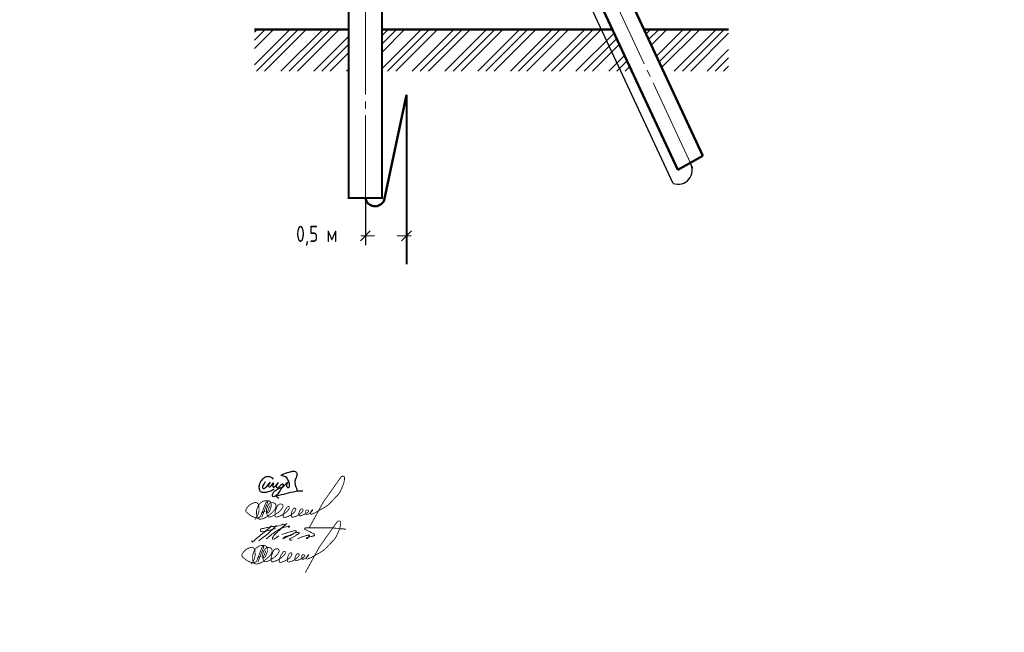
# Model space of a CAD drawing. Header units: millimetres. Extents: x 0 to 1680, y 0 to 297.
# Tile 7 of 16: x 641 to 853, y 0 to 132. Entities that reach past the tile are written whole.
import ezdxf

# ---------------------------------------------------------------- set-up
doc = ezdxf.new("R2010")
doc.units = ezdxf.units.MM
for name, pattern in [('K5LT32770', [0]), ('K5LT32785', [0]), ('K5LT32794', [0]), ('K5LT32802', [0]), ('K5LT_AXLED', [24.804956, 20.304956, -1.5, 1.5, -1.5]), ('K5LT_BASIC', [0]), ('K5LT_THIN', [0])]:
    doc.linetypes.add(name, pattern=pattern)
doc.layers.add('Системный слой', color=7, linetype='Continuous')
doc.styles.add('KDIMTEXTSTYLE', font='GOST_AU.SHX', dxfattribs={"width": 0.96, "oblique": 15, "height": 5})
doc.dimstyles.new('KDIMSTYLE (1.00)', dxfattribs={"dimtxt": 5, "dimasz": 1, "dimexe": 2, "dimexo": 0, "dimgap": 1, "dimtad": 1, "dimtxsty": 'KDIMTEXTSTYLE', "dimsah": 1, "dimcen": 0, "dimdle": 1, "dimadec": 0, "dimazin": 0, "dimtfac": 0.667, "dimtmove": 0, "dimatfit": 3, "dimfxl": 1, "dimtvp": 1, "dimtolj": 1, "dimtzin": 0, "dimarcsym": 0})

# ---------------------------------------------------------------- blocks, each defined once
blk = doc.blocks.new('KDIMARROW_03')
at = {"layer": 'Системный слой', "color": 0, "linetype": 'K5LT_THIN', "lineweight": 18}
for p, q in [((-1.06, -1.06), (1.06, 1.06)), ((0, 0), (-1, 0)), ((0, 0), (2, 0))]:
    blk.add_line(p, q, dxfattribs=at)
blk = doc.blocks.new('U21')
at = {"layer": 'Системный слой', "color": 7, "linetype": 'K5LT32802', "lineweight": 9}
for p, q in [((691.61, 125.92), (695.7, 130.02)), ((691.61, 127.69), (693.93, 130.02)), ((691.61, 122.39), (699.24, 130.02)), ((691.61, 129.46), (692.17, 130.02)), ((692.01, 121.02), (701.01, 130.02)), ((693.77, 121.02), (702.77, 130.02)), ((697.31, 121.02), (706.31, 130.02)), ((699.08, 121.02), (708.08, 130.02)), ((700.84, 121.02), (709.84, 130.02)), ((719.11, 125.14), (723.99, 130.02)), ((719.11, 126.91), (722.22, 130.02)), ((719.11, 121.61), (727.52, 130.02)), ((719.11, 128.68), (720.45, 130.02)), ((720.29, 121.02), (729.29, 130.02)), ((722.06, 121.02), (731.06, 130.02)), ((725.59, 121.02), (734.59, 130.02)), ((727.36, 121.02), (736.36, 130.02)), ((729.13, 121.02), (738.13, 130.02)), ((732.66, 121.02), (741.66, 130.02)), ((734.43, 121.02), (743.43, 130.02)), ((736.2, 121.02), (745.2, 130.02)), ((739.74, 121.02), (748.74, 130.02)), ((741.5, 121.02), (750.5, 130.02)), ((743.27, 121.02), (752.27, 130.02)), ((746.81, 121.02), (755.81, 130.02)), ((748.57, 121.02), (757.57, 130.02)), ((750.34, 121.02), (759.34, 130.02)), ((753.88, 121.02), (762.88, 130.02)), ((755.65, 121.02), (764.65, 130.02)), ((757.41, 121.02), (766.41, 130.02)), ((776.06, 129.05), (777.02, 130.02)), ((776.62, 127.85), (778.79, 130.02)), ((777.18, 126.64), (780.56, 130.02)), ((778.3, 124.23), (784.09, 130.02)), ((778.87, 123.03), (785.86, 130.02)), ((779.43, 121.82), (787.63, 130.02)), ((782.16, 121.02), (791.16, 130.02)), ((783.93, 121.02), (792.93, 130.02)), ((704.38, 121.02), (711.9, 128.53)), ((760.95, 121.02), (769.18, 129.25)), ((762.72, 121.02), (769.74, 128.04)), ((785.7, 121.02), (793.88, 129.2)), ((706.15, 121.02), (711.9, 126.77)), ((764.48, 121.02), (770.3, 126.83)), ((789.23, 121.02), (793.88, 125.66)), ((707.92, 121.02), (711.9, 125)), ((768.02, 121.02), (771.43, 124.42)), ((769.79, 121.02), (771.99, 123.22)), ((791, 121.02), (793.88, 123.9)), ((711.45, 121.02), (711.9, 121.46)), ((771.56, 121.02), (772.55, 122.01)), ((792.77, 121.02), (793.88, 122.13))]:
    blk.add_line(p, q, dxfattribs=at)
blk = doc.blocks.new('U47')
at = {"layer": 'Системный слой', "color": 7, "linetype": 'K5LT32770', "lineweight": 30}
for points, knots in [([(693.91, 32.44), (693.83, 32.26), (693.73, 32.09), (693.63, 31.92), (693.54, 31.79), (693.39, 31.68), (693.35, 31.54), (693.32, 31.44), (693.3, 31.3), (693.34, 31.21), (693.37, 31.15), (693.43, 31.07), (693.49, 31.05), (693.59, 31), (693.74, 31.07), (693.85, 31.11), (694, 31.18), (694.1, 31.35), (694.22, 31.48), (694.5, 31.76), (695.09, 32.48), (695, 32.35), (694.97, 32.3), (694.75, 32.1), (694.69, 31.94), (694.64, 31.82), (694.56, 31.67), (694.6, 31.56), (694.63, 31.5), (694.7, 31.42), (694.76, 31.39), (694.85, 31.36), (694.98, 31.43), (695.08, 31.48), (695.36, 31.6), (695.63, 32.32), (695.67, 32.22), (695.69, 32.16), (695.58, 31.84), (695.57, 31.65), (695.57, 31.54), (695.53, 31.37), (695.59, 31.32), (695.65, 31.28), (695.82, 31.32), (695.91, 31.37), (695.98, 31.41), (696.03, 31.49), (696.09, 31.55), (696.33, 31.78), (696.74, 32.38), (696.73, 32.33), (696.73, 32.3), (696.37, 31.92), (696.32, 31.67), (696.3, 31.56), (696.25, 31.41), (696.3, 31.32), (696.34, 31.26), (696.44, 31.2), (696.5, 31.19), (696.63, 31.16), (696.77, 31.32), (696.89, 31.4), (697.04, 31.51), (697.17, 31.66), (697.31, 31.78), (697.39, 31.84), (697.46, 31.92), (697.55, 31.97), (697.59, 31.99), (697.65, 32.03), (697.69, 32.03), (697.75, 32.02), (697.77, 31.85), (697.77, 31.76), (697.79, 31.58), (697.63, 31.41), (697.54, 31.24), (697.42, 31), (697.26, 30.78), (697.11, 30.56), (696.89, 30.25), (696.69, 29.92), (696.41, 29.67), (696.24, 29.52), (696.08, 29.3), (695.87, 29.27), (695.78, 29.25), (695.65, 29.23), (695.58, 29.28), (695.52, 29.32), (695.49, 29.42), (695.47, 29.5), (695.45, 29.62), (695.48, 29.77), (695.52, 29.89), (695.59, 30.1), (695.75, 30.28), (695.91, 30.43), (696.05, 30.56), (696.22, 30.66), (696.39, 30.76), (696.59, 30.88), (696.8, 30.98), (697.01, 31.08), (697.12, 31.14), (697.23, 31.2), (697.34, 31.25), (697.49, 31.31), (697.68, 31.31), (697.81, 31.4), (697.92, 31.47), (698, 31.59), (698.1, 31.68), (698.33, 31.9), (698.51, 32.22), (698.8, 32.34), (698.84, 32.36), (698.92, 32.39), (698.93, 32.39), (698.94, 32.39), (698.82, 32.32), (698.77, 32.28), (698.72, 32.23), (698.65, 32.19), (698.61, 32.13), (698.54, 32.04), (698.52, 31.9), (698.51, 31.79), (698.51, 31.66), (698.54, 31.53), (698.6, 31.42), (698.64, 31.35), (698.68, 31.26), (698.74, 31.23), (698.82, 31.19), (698.98, 31.23), (699.05, 31.29), (699.13, 31.35), (699.16, 31.49), (699.18, 31.6), (699.21, 31.77), (699.14, 31.95), (699.11, 32.11), (699.08, 32.26), (699.05, 32.41), (698.99, 32.56), (698.93, 32.73), (698.83, 32.89), (698.73, 33.06), (698.66, 33.18), (698.6, 33.35), (698.48, 33.43), (698.42, 33.48), (698.33, 33.5), (698.25, 33.54), (698.12, 33.59), (697.99, 33.63), (697.85, 33.67), (697.72, 33.71), (697.58, 33.74), (697.45, 33.79), (697.38, 33.81), (697.26, 33.83), (697.25, 33.86), (697.24, 33.9), (697.39, 33.95), (697.47, 33.99), (697.61, 34.07), (697.78, 34.12), (697.94, 34.18), (698.43, 34.37), (698.94, 34.55), (699.47, 34.65), (699.69, 34.69), (699.94, 34.79), (700.16, 34.75), (700.28, 34.72), (700.42, 34.68), (700.52, 34.6), (700.62, 34.53), (700.73, 34.43), (700.76, 34.31), (700.8, 34.21), (700.76, 34.08), (700.74, 33.97), (700.72, 33.75), (700.68, 33.53), (700.59, 33.32), (700.53, 33.19), (700.41, 33.08), (700.37, 32.94), (700.34, 32.84), (700.34, 32.73), (700.33, 32.62), (700.32, 32.49), (700.3, 32.35), (700.3, 32.22), (700.31, 32.06), (700.35, 31.9), (700.39, 31.75), (700.42, 31.62), (700.48, 31.5), (700.52, 31.38), (700.56, 31.28), (700.6, 31.18), (700.64, 31.07), (700.67, 30.98), (700.7, 30.89), (700.72, 30.8), (700.73, 30.7), (700.73, 30.61), (700.72, 30.52)], [0, 0, 0, 0, 1, 1, 1, 2, 2, 2, 3, 3, 3, 4, 4, 4, 5, 5, 5, 6, 6, 6, 7, 7, 7, 8, 8, 8, 9, 9, 9, 10, 10, 10, 11, 11, 11, 12, 12, 12, 13, 13, 13, 14, 14, 14, 15, 15, 15, 16, 16, 16, 17, 17, 17, 18, 18, 18, 19, 19, 19, 20, 20, 20, 21, 21, 21, 22, 22, 22, 23, 23, 23, 24, 24, 24, 25, 25, 25, 26, 26, 26, 27, 27, 27, 28, 28, 28, 29, 29, 29, 30, 30, 30, 31, 31, 31, 32, 32, 32, 33, 33, 33, 34, 34, 34, 35, 35, 35, 36, 36, 36, 37, 37, 37, 38, 38, 38, 39, 39, 39, 40, 40, 40, 41, 41, 41, 42, 42, 42, 43, 43, 43, 44, 44, 44, 45, 45, 45, 46, 46, 46, 47, 47, 47, 48, 48, 48, 49, 49, 49, 50, 50, 50, 51, 51, 51, 52, 52, 52, 53, 53, 53, 54, 54, 54, 55, 55, 55, 56, 56, 56, 57, 57, 57, 58, 58, 58, 59, 59, 59, 60, 60, 60, 61, 61, 61, 62, 62, 62, 63, 63, 63, 64, 64, 64, 65, 65, 65, 66, 66, 66, 67, 67, 67, 68, 68, 68, 69, 69, 69, 70, 70, 70, 71, 71, 71, 71]), ([(695.65, 32.93), (695.57, 33.09), (695.48, 33.21), (695.36, 33.31), (695.2, 33.45), (694.97, 33.53), (694.76, 33.56), (694.48, 33.61), (694.15, 33.55), (693.89, 33.44), (693.57, 33.3), (693.29, 33), (693.07, 32.72), (692.87, 32.45), (692.69, 32.12), (692.62, 31.79), (692.56, 31.54), (692.53, 31.26), (692.58, 31.02), (692.63, 30.8), (692.71, 30.53), (692.87, 30.39), (693.04, 30.24), (693.35, 30.22), (693.59, 30.2), (694, 30.16), (694.44, 30.3), (694.83, 30.43), (695.18, 30.55), (695.52, 30.71), (695.84, 30.91)], [0, 0, 0, 0, 1, 1, 1, 2, 2, 2, 3, 3, 3, 4, 4, 4, 5, 5, 5, 6, 6, 6, 7, 7, 7, 8, 8, 8, 9, 9, 9, 10, 10, 10, 10]), ([(696.81, 28.85), (696.57, 29.02), (696.43, 29.17), (696.38, 29.3), (696.25, 29.61), (697.38, 29.63), (697.89, 29.78), (698.58, 29.98), (699.28, 30.2), (699.98, 30.33), (700.42, 30.42), (700.86, 30.53), (701.3, 30.54), (701.55, 30.54), (701.79, 30.52), (702.04, 30.49)], [0, 0, 0, 0, 1, 1, 1, 2, 2, 2, 3, 3, 3, 4, 4, 4, 5, 5, 5, 5])]:
    blk.add_open_spline(points, degree=3, knots=knots, dxfattribs=at)
blk = doc.blocks.new('U48')
at = {"layer": 'Системный слой', "color": 7, "linetype": 'K5LT_THIN', "const_width": 0.18}
for points in [[(694.05, 17.59), (693.67, 16.63), (693.59, 16.45), (693.53, 16.24), (693.53, 16.16), (693.53, 16.09), (693.58, 16.06), (693.69, 16.07), (693.8, 16.18), (693.95, 16.35), (694.02, 16.49), (694.07, 16.6), (694.34, 17.37), (694.38, 17.64), (694.36, 17.91), (694.29, 18.28), (694.21, 18.45), (694.09, 18.59), (693.91, 18.68), (693.61, 18.72), (693.32, 18.72), (693, 18.7), (692.7, 18.63), (692.51, 18.55), (692.24, 18.37), (691.95, 18.16), (691.8, 17.98), (691.62, 17.68), (691.46, 17.41), (691.32, 17.02), (691.22, 16.69), (691.18, 16.35), (691.2, 15.84), (691.25, 15.4), (691.36, 15.03), (691.48, 14.89), (691.67, 14.77), (691.85, 14.73), (692.01, 14.73), (692.26, 14.77), (692.54, 14.83), (692.77, 14.9), (692.95, 14.99), (693.21, 15.11), (693.53, 15.3), (693.64, 15.39), (693.74, 15.48), (693.95, 15.65), (694.58, 16.18), (694.82, 16.41), (695.05, 16.68), (695.25, 16.97), (695.33, 17.16), (695.37, 17.41), (695.39, 17.66), (695.37, 17.82), (695.32, 17.98), (695.19, 18.12), (695.05, 18.21), (694.84, 18.26), (694.7, 18.28), (694.43, 18.28), (694.3, 18.28), (694.26, 18.28), (694.21, 18.27), (694.17, 18.25), (694.12, 18.23), (694.09, 18.2), (694, 18.12), (693.93, 18.03), (693.82, 17.89), (693.71, 17.73), (693.62, 17.56), (693.54, 17.39), (693.43, 17.08), (693.36, 16.84), (693.33, 16.59), (693.35, 16.15), (693.4, 15.93), (693.48, 15.67), (693.55, 15.52), (693.63, 15.42), (693.69, 15.33), (693.74, 15.29), (693.82, 15.25), (693.86, 15.24), (693.94, 15.22), (694.01, 15.22), (694.12, 15.22), (694.23, 15.25), (694.41, 15.3), (694.99, 15.6), (695.81, 16.11), (696.1, 16.35), (696.3, 16.55), (696.54, 16.83), (696.76, 17.15), (696.88, 17.36), (696.9, 17.41), (696.92, 17.48), (696.91, 17.56), (696.9, 17.63), (696.88, 17.72), (696.83, 17.81), (696.79, 17.87), (696.7, 17.95), (696.64, 17.98), (696.55, 18.01), (696.48, 18.02), (696.39, 18.02), (696.27, 18.01), (696.18, 17.98), (696.1, 17.95), (696.03, 17.91), (695.89, 17.81), (695.76, 17.69), (695.68, 17.58), (695.63, 17.48), (695.51, 17.23), (695.43, 16.98), (695.28, 16.57), (695.22, 16.3), (695.18, 16.03), (695.17, 15.7), (695.18, 15.55), (695.2, 15.42), (695.23, 15.33), (695.26, 15.28), (695.3, 15.23), (695.34, 15.2), (695.4, 15.19), (695.48, 15.18), (695.57, 15.2), (696.12, 15.37), (696.73, 15.64), (697.51, 16.16), (697.75, 16.38), (697.98, 16.63), (698.19, 16.92), (698.26, 17.1), (698.26, 17.23), (698.26, 17.29), (698.25, 17.34), (698.24, 17.36), (698.22, 17.39), (698.18, 17.42), (698.14, 17.45), (698.11, 17.46), (698.07, 17.47), (698, 17.46), (697.93, 17.43), (697.86, 17.39), (697.8, 17.34), (697.73, 17.25), (697.62, 17.1), (697.5, 16.91), (697.38, 16.73), (697.27, 16.5), (697.14, 16.22), (697.03, 15.98), (696.97, 15.81), (696.93, 15.57), (696.93, 15.38), (696.95, 15.21), (696.98, 15.18), (697.04, 15.12), (697.08, 15.1), (697.14, 15.08), (697.22, 15.08), (697.33, 15.09), (697.44, 15.12), (697.93, 15.28), (698.26, 15.44), (698.76, 15.74), (699.09, 15.98), (699.26, 16.14), (699.42, 16.33), (699.57, 16.55), (699.64, 16.69), (699.66, 16.82), (699.67, 16.91), (699.66, 16.96), (699.64, 17.02), (699.6, 17.07), (699.53, 17.12), (699.48, 17.13), (699.39, 17.13), (699.33, 17.13), (699.26, 17.1), (699.21, 17.07), (699.17, 17.04), (699.11, 16.97), (699.05, 16.87), (698.98, 16.73), (698.87, 16.5), (698.81, 16.33), (698.74, 16.09), (698.71, 15.83), (698.68, 15.6), (698.69, 15.46), (698.7, 15.39), (698.72, 15.33), (698.74, 15.28), (698.75, 15.23), (698.8, 15.18), (698.92, 15.15), (699.09, 15.17), (699.51, 15.28), (699.82, 15.41), (700.36, 15.71), (700.66, 15.94), (700.91, 16.17), (701.14, 16.38), (701.21, 16.51), (701.22, 16.72), (701.21, 16.82), (701.19, 16.87), (701.13, 16.92), (701.02, 16.94), (700.93, 16.95), (700.86, 16.94), (700.79, 16.92), (700.74, 16.89), (700.68, 16.81), (700.6, 16.69), (700.49, 16.48), (700.4, 16.25), (700.35, 16.08), (700.3, 15.92), (700.28, 15.78), (700.28, 15.72), (700.29, 15.65), (700.32, 15.61), (700.4, 15.52), (700.48, 15.46), (700.56, 15.44), (700.73, 15.47), (700.99, 15.57), (701.43, 15.75), (701.77, 15.91), (702.04, 16.08), (702.25, 16.23), (702.41, 16.38), (702.46, 16.47), (702.46, 16.54), (702.42, 16.61), (702.38, 16.65), (702.31, 16.69), (702.22, 16.72), (702.11, 16.73), (702.04, 16.72), (701.98, 16.72), (701.91, 16.68), (701.83, 16.57), (701.8, 16.49), (701.78, 16.37), (701.78, 16.27), (701.8, 16.13), (701.81, 15.99), (701.84, 15.91), (701.86, 15.84), (701.89, 15.81), (701.92, 15.78), (701.99, 15.77), (702.13, 15.77), (702.28, 15.79), (702.44, 15.87), (702.58, 15.96), (702.76, 16.08), (702.92, 16.22), (703.07, 16.36), (703.26, 16.6), (703.29, 16.66), (703.31, 16.73), (703.28, 16.76), (703.23, 16.75), (703.18, 16.72), (703.11, 16.62), (703, 16.45), (702.88, 16.24), (702.84, 16.15), (702.82, 16), (702.83, 15.93), (702.86, 15.88), (702.88, 15.84), (702.92, 15.81), (702.96, 15.8), (703.03, 15.8), (703.1, 15.82), (703.38, 15.93), (703.9, 16.16), (704.55, 16.54), (705.72, 17.19), (706.34, 17.57), (706.75, 17.91), (707.35, 18.49), (708.04, 19.24), (708.89, 20.11), (709.27, 20.71), (709.74, 21.83), (709.95, 22.32), (710.08, 22.8), (710.16, 23.2), (710.18, 23.51), (710.18, 23.65), (710.14, 23.82), (710.06, 23.95), (709.93, 24.01), (709.79, 24.02), (709.69, 24), (709.6, 23.97), (709.48, 23.87), (709.4, 23.78), (709.23, 23.56), (706.51, 19.71), (706, 18.98), (705.54, 18.31), (702.55, 12.86)], [(693.66, 18.55), (693.48, 18.54), (693.41, 18.5), (693.27, 18.38), (693.14, 18.12), (692.74, 17.11), (692.24, 15.78), (692.04, 15.35), (691.91, 15.19), (691.6, 15.03), (691.46, 15), (691.25, 15), (690.99, 15.05), (690.74, 15.13), (690.45, 15.24), (690.21, 15.36), (689.99, 15.46), (689.79, 15.61), (689.59, 15.78), (689.37, 15.96), (689.14, 16.12), (688.99, 16.28), (688.92, 16.4), (688.87, 16.55), (688.88, 16.71), (688.94, 16.9), (689.06, 17.1), (689.4, 17.5), (689.72, 17.8), (690.08, 18.03), (690.52, 18.22), (690.8, 18.3), (690.98, 18.33), (691.07, 18.32), (691.17, 18.3), (691.31, 18.24), (691.42, 18.17), (691.53, 18.03), (691.63, 17.8), (691.69, 17.42), (691.72, 17.13), (691.74, 16.74), (691.72, 16.53), (691.66, 16.27), (691.58, 15.95), (691.49, 15.72), (691.34, 15.36), (691.21, 15.13), (690.89, 14.68)], [(693.66, 18.55), (692.34, 15.13)], [(692.17, 16.04), (693.08, 16.48)]]:
    blk.add_lwpolyline(points, dxfattribs=at)
blk = doc.blocks.new('U49')
at = {"layer": 'Системный слой', "color": 7, "linetype": 'K5LT_THIN', "lineweight": 18}
blk.add_arc((673.28, 46.09), 32.63, 306.1798, 315.028, dxfattribs=at)
for points, knots in [([(696.12, 22.38), (695.59, 22.24), (694.69, 22), (693.69, 21.69), (693.04, 21.69), (692.81, 22), (692.95, 22.34), (693.35, 22.37), (693.83, 22.51), (694.66, 22.63), (695.82, 22.95), (696.94, 22.83), (697.88, 23.46), (698.15, 23.11), (698.01, 23.06), (697.91, 23.02)], [0, 0, 0, 0, 1.640413, 2.788647, 3.181003, 3.475016, 3.785471, 4.050237, 4.604416, 5.320544, 6.566646, 8.105837, 8.942503, 9.016001, 9.262776, 9.262776, 9.262776, 9.262776]), ([(698.55, 23.5), (698.26, 23.21), (697.67, 22.64), (697.06, 22.1), (696.75, 21.82)], [0, 0, 0, 0, 1.224779, 2.458686, 2.458686, 2.458686, 2.458686]), ([(691.12, 19.82), (691.1, 19.78), (691.07, 19.71), (691.02, 19.57), (691.2, 19.43), (691.53, 19.74), (691.88, 20.18), (692.53, 20.61), (693.19, 21.19), (693.92, 21.76), (694.65, 22.37), (695.07, 22.79), (695.26, 22.99)], [0, 0, 0, 0, 0.113653, 0.254015, 0.376707, 0.660679, 1.362779, 2.210229, 2.931504, 4.015017, 4.972839, 5.797245, 5.797245, 5.797245, 5.797245]), ([(694.11, 20.14), (694.52, 20.48), (695.27, 21.1), (696.35, 21.87), (697.31, 22.49), (698.26, 22.68), (698.82, 22.88), (699.11, 22.93), (699.16, 22.9), (699.17, 22.82), (699.06, 22.75), (698.99, 22.67), (698.94, 22.61), (698.93, 22.59)], [0, 0, 0, 0, 1.600081, 2.884789, 3.999168, 4.989608, 5.748814, 5.808954, 5.844678, 5.9081, 6.008557, 6.193433, 6.246811, 6.246811, 6.246811, 6.246811]), ([(696.66, 21.79), (696.44, 21.56), (696.06, 21.18), (695.62, 20.7), (695.25, 19.65), (696.17, 20.31), (696.87, 20.82)], [0, 0, 0, 0, 0.943722, 1.596659, 2.060412, 3.620108, 3.620108, 3.620108, 3.620108]), ([(697.48, 21.09), (697.79, 21.2), (698.3, 21.38), (699.02, 21.59), (699.58, 21.73), (700.04, 21.88), (700.38, 21.96), (700.67, 21.81), (700.46, 21.48), (699.93, 21.24), (699.02, 20.72), (698.44, 20.57), (697.63, 20.07), (698.1, 20.65), (698.77, 20.69), (699.82, 21.27), (700.5, 21.52), (701.32, 21.59), (701.06, 21.11), (700.62, 21.06), (700.23, 20.59), (699.68, 20.46), (699.36, 20.25), (699.13, 20.06), (699.35, 19.8), (699.56, 19.87), (699.71, 19.93)], [0, 0, 0, 0, 0.990963, 1.623035, 2.227872, 2.723593, 3.088374, 3.278162, 3.505494, 3.99811, 5.147713, 6.302849, 6.633495, 6.869523, 7.817376, 8.903985, 10.181806, 10.436559, 10.772489, 11.221547, 11.804027, 12.456012, 12.832551, 13.028922, 13.203282, 13.634223, 13.634223, 13.634223, 13.634223]), ([(700.93, 20.2), (701.13, 20.29), (701.52, 20.46), (702.08, 20.65), (702.69, 20.85), (703.04, 20.9), (703.42, 20.99), (703.44, 20.82), (703.24, 20.71), (703.17, 20.43), (703.02, 20.28), (702.71, 20.18), (702.86, 20.4), (703.07, 20.45), (703.36, 20.59), (703.74, 20.62), (704.09, 20.75), (704.35, 20.81), (704.59, 20.83), (704.54, 21.08), (704.37, 21.27), (704.02, 21.41), (703.66, 21.64), (703.26, 21.79), (702.95, 21.96), (702.67, 22.08), (702.5, 22.21), (702.38, 22.34), (702.47, 22.53), (702.8, 22.49), (703.25, 22.54), (704.47, 22.5), (705.87, 22.57), (707.35, 22.48), (708.31, 22.54), (709.12, 22.44), (709.87, 22.33), (710.46, 22.33), (710.94, 22.27), (711.17, 22.25), (711.28, 22.24)], [0, 0, 0, 0, 0.64163, 1.29356, 1.794076, 2.471833, 2.611863, 2.671968, 2.913963, 3.1978, 3.472127, 3.65366, 3.783753, 4.022062, 4.337011, 4.71493, 5.169515, 5.417604, 5.569151, 5.768386, 5.982635, 6.339042, 6.859114, 7.263983, 7.608077, 7.940186, 8.151131, 8.270542, 8.429415, 8.641048, 9.147181, 9.852258, 12.263923, 13.365611, 14.28805, 15.131885, 15.811435, 16.555968, 16.916296, 17.247859, 17.247859, 17.247859, 17.247859])]:
    blk.add_open_spline(points, degree=3, knots=knots, dxfattribs=at)
blk = doc.blocks.new('U50')
at = {"layer": 'Системный слой', "color": 7, "linetype": 'K5LT_THIN', "const_width": 0.18}
for points in [[(694.89, 27.26), (694.51, 26.29), (694.43, 26.11), (694.37, 25.91), (694.36, 25.83), (694.37, 25.76), (694.42, 25.72), (694.53, 25.74), (694.64, 25.84), (694.79, 26.01), (694.86, 26.15), (694.91, 26.26), (695.18, 27.03), (695.21, 27.3), (695.2, 27.58), (695.13, 27.95), (695.05, 28.11), (694.92, 28.25), (694.74, 28.34), (694.44, 28.38), (694.16, 28.38), (693.84, 28.36), (693.54, 28.29), (693.35, 28.21), (693.08, 28.04), (692.79, 27.82), (692.64, 27.64), (692.45, 27.34), (692.3, 27.07), (692.16, 26.69), (692.05, 26.35), (692.01, 26.01), (692.04, 25.5), (692.08, 25.06), (692.2, 24.7), (692.32, 24.56), (692.51, 24.44), (692.69, 24.39), (692.84, 24.39), (693.1, 24.43), (693.38, 24.49), (693.61, 24.56), (693.79, 24.66), (694.04, 24.77), (694.37, 24.97), (694.48, 25.05), (694.58, 25.14), (694.79, 25.31), (695.42, 25.84), (695.65, 26.07), (695.89, 26.35), (696.09, 26.64), (696.17, 26.82), (696.21, 27.08), (696.23, 27.32), (696.2, 27.48), (696.16, 27.65), (696.03, 27.78), (695.88, 27.87), (695.68, 27.92), (695.54, 27.95), (695.27, 27.95), (695.14, 27.95), (695.1, 27.94), (695.04, 27.93), (695, 27.92), (694.95, 27.89), (694.92, 27.86), (694.84, 27.78), (694.77, 27.7), (694.65, 27.56), (694.55, 27.4), (694.46, 27.22), (694.38, 27.05), (694.27, 26.74), (694.19, 26.51), (694.17, 26.26), (694.19, 25.81), (694.24, 25.59), (694.31, 25.33), (694.39, 25.18), (694.46, 25.08), (694.53, 25), (694.58, 24.95), (694.65, 24.91), (694.7, 24.9), (694.78, 24.88), (694.85, 24.88), (694.96, 24.88), (695.07, 24.91), (695.25, 24.97), (695.82, 25.26), (696.65, 25.78), (696.94, 26.02), (697.14, 26.21), (697.38, 26.49), (697.6, 26.81), (697.72, 27.02), (697.74, 27.07), (697.75, 27.15), (697.75, 27.22), (697.74, 27.29), (697.71, 27.38), (697.67, 27.48), (697.62, 27.53), (697.53, 27.61), (697.47, 27.65), (697.39, 27.68), (697.31, 27.68), (697.23, 27.68), (697.11, 27.67), (697.02, 27.65), (696.93, 27.61), (696.86, 27.57), (696.73, 27.47), (696.6, 27.35), (696.52, 27.25), (696.46, 27.14), (696.35, 26.89), (696.27, 26.64), (696.12, 26.23), (696.06, 25.96), (696.02, 25.7), (696.01, 25.36), (696.01, 25.21), (696.04, 25.08), (696.07, 24.99), (696.09, 24.94), (696.14, 24.89), (696.18, 24.86), (696.23, 24.85), (696.31, 24.85), (696.41, 24.86), (696.96, 25.03), (697.56, 25.3), (698.35, 25.82), (698.59, 26.05), (698.81, 26.29), (699.03, 26.58), (699.1, 26.77), (699.1, 26.89), (699.1, 26.95), (699.09, 27), (699.08, 27.03), (699.05, 27.05), (699.02, 27.09), (698.98, 27.11), (698.94, 27.13), (698.91, 27.13), (698.84, 27.12), (698.77, 27.1), (698.7, 27.06), (698.64, 27), (698.57, 26.91), (698.46, 26.76), (698.34, 26.58), (698.22, 26.39), (698.1, 26.16), (697.98, 25.89), (697.86, 25.64), (697.81, 25.47), (697.77, 25.24), (697.77, 25.05), (697.79, 24.88), (697.82, 24.84), (697.87, 24.79), (697.91, 24.76), (697.98, 24.74), (698.06, 24.74), (698.17, 24.75), (698.28, 24.79), (698.77, 24.95), (699.1, 25.11), (699.59, 25.4), (699.92, 25.64), (700.1, 25.8), (700.25, 25.99), (700.4, 26.21), (700.48, 26.35), (700.5, 26.48), (700.51, 26.57), (700.5, 26.63), (700.48, 26.68), (700.43, 26.74), (700.36, 26.78), (700.32, 26.79), (700.23, 26.79), (700.17, 26.79), (700.1, 26.77), (700.04, 26.73), (700, 26.7), (699.95, 26.63), (699.89, 26.53), (699.82, 26.39), (699.71, 26.16), (699.65, 26), (699.58, 25.76), (699.55, 25.49), (699.52, 25.26), (699.52, 25.13), (699.54, 25.05), (699.55, 24.99), (699.57, 24.94), (699.59, 24.89), (699.63, 24.84), (699.75, 24.81), (699.93, 24.84), (700.35, 24.95), (700.65, 25.07), (701.19, 25.37), (701.5, 25.61), (701.75, 25.83), (701.97, 26.04), (702.04, 26.18), (702.06, 26.39), (702.05, 26.48), (702.02, 26.53), (701.97, 26.58), (701.86, 26.6), (701.77, 26.61), (701.69, 26.61), (701.63, 26.58), (701.58, 26.55), (701.52, 26.47), (701.44, 26.35), (701.33, 26.14), (701.24, 25.91), (701.19, 25.74), (701.14, 25.58), (701.12, 25.44), (701.12, 25.38), (701.13, 25.31), (701.16, 25.27), (701.24, 25.18), (701.32, 25.12), (701.4, 25.1), (701.57, 25.13), (701.83, 25.23), (702.27, 25.41), (702.61, 25.57), (702.87, 25.74), (703.09, 25.9), (703.25, 26.04), (703.29, 26.14), (703.29, 26.2), (703.26, 26.27), (703.22, 26.31), (703.15, 26.35), (703.06, 26.38), (702.95, 26.39), (702.87, 26.38), (702.82, 26.38), (702.74, 26.34), (702.66, 26.23), (702.64, 26.15), (702.62, 26.04), (702.62, 25.94), (702.64, 25.79), (702.65, 25.66), (702.67, 25.57), (702.69, 25.51), (702.73, 25.47), (702.76, 25.44), (702.82, 25.43), (702.97, 25.43), (703.12, 25.45), (703.28, 25.53), (703.42, 25.62), (703.6, 25.75), (703.76, 25.89), (703.91, 26.03), (704.1, 26.27), (704.13, 26.32), (704.14, 26.39), (704.12, 26.42), (704.07, 26.42), (704.02, 26.38), (703.95, 26.29), (703.83, 26.11), (703.72, 25.91), (703.67, 25.81), (703.66, 25.66), (703.67, 25.59), (703.7, 25.54), (703.72, 25.5), (703.76, 25.48), (703.8, 25.46), (703.86, 25.46), (703.93, 25.48), (704.22, 25.59), (704.74, 25.82), (705.39, 26.21), (706.56, 26.86), (707.18, 27.24), (707.59, 27.57), (708.18, 28.15), (708.88, 28.9), (709.73, 29.77), (710.11, 30.37), (710.58, 31.49), (710.79, 31.98), (710.92, 32.46), (710.99, 32.86), (711.02, 33.17), (711.02, 33.31), (710.98, 33.48), (710.9, 33.62), (710.77, 33.67), (710.62, 33.68), (710.53, 33.67), (710.44, 33.63), (710.32, 33.53), (710.23, 33.45), (710.07, 33.22), (707.35, 29.37), (706.83, 28.65), (706.38, 27.97), (703.38, 22.53)], [(694.5, 28.22), (694.32, 28.2), (694.25, 28.17), (694.11, 28.04), (693.97, 27.79), (693.58, 26.77), (693.08, 25.44), (692.88, 25.01), (692.75, 24.86), (692.44, 24.69), (692.3, 24.66), (692.09, 24.66), (691.83, 24.72), (691.57, 24.8), (691.28, 24.91), (691.05, 25.02), (690.83, 25.13), (690.63, 25.28), (690.42, 25.45), (690.21, 25.62), (689.98, 25.79), (689.83, 25.94), (689.75, 26.06), (689.71, 26.21), (689.71, 26.37), (689.78, 26.56), (689.9, 26.76), (690.24, 27.17), (690.56, 27.47), (690.92, 27.69), (691.35, 27.88), (691.64, 27.97), (691.82, 27.99), (691.91, 27.99), (692.01, 27.97), (692.15, 27.9), (692.25, 27.83), (692.36, 27.7), (692.47, 27.46), (692.53, 27.09), (692.56, 26.79), (692.57, 26.41), (692.56, 26.2), (692.5, 25.93), (692.41, 25.61), (692.33, 25.38), (692.18, 25.02), (692.05, 24.79), (691.72, 24.34)], [(694.5, 28.21), (693.17, 24.8)], [(693, 25.7), (693.91, 26.14)]]:
    blk.add_lwpolyline(points, dxfattribs=at)

msp = doc.modelspace()

# ---------------------------------------------------------------- linework, layer by layer
at = {"layer": 'Системный слой', "color": 7, "linetype": 'K5LT_AXLED', "lineweight": 18}
for p, q in [((715.50584, 91.15816), (715.50584, 264.15816)), ((786.15433, 100.11637), (721.94487, 237.814))]:
    msp.add_line(p, q, dxfattribs=at)
at = {"layer": 'Системный слой', "color": 7, "linetype": 'K5LT_BASIC', "lineweight": 50}
for p, q in [((724.89895, 238.75898), (788.29944, 102.79618)), ((719.54964, 235.67056), (782.95013, 99.70775)), ((691.60967, 130.01711), (711.89792, 130.01711)), ((719.11375, 130.01711), (768.81665, 130.01711)), ((775.60611, 130.01711), (793.8797, 130.01711)), ((719.55813, 93.16963), (724.3833, 115.90171)), ((782.95013, 99.70775), (788.29944, 102.79618))]:
    msp.add_line(p, q, dxfattribs=at)
at = {"layer": 'Системный слой', "color": 7, "linetype": 'K5LT32794', "lineweight": 30}
msp.add_line((781.8989, 96.81951), (763.10472, 137.12376), dxfattribs=at)
at = {"layer": 'Системный слой', "color": 7, "linetype": 'K5LT32785', "lineweight": 40}
for q in [(724.3833, 81.3958), (724.3833, 79.38867)]:
    msp.add_line((724.3833, 115.90171), q, dxfattribs=at)
at = {"layer": 'Системный слой', "color": 7, "linetype": 'K5LT_BASIC', "const_width": 0.45}
msp.add_lwpolyline([(711.89792, 263.13429), (719.11375, 263.13429), (719.11375, 93.64858), (711.89792, 93.64858)], close=True, dxfattribs=at)
at = {"layer": 'Системный слой', "color": 7, "linetype": 'K5LT32794', "lineweight": 30}
msp.add_arc((782.953, 99.71564), 3.082, 250, 29.8996603, dxfattribs=at)
at = {"layer": 'Системный слой', "color": 7, "linetype": 'K5LT_BASIC', "lineweight": 50}
msp.add_arc((717.60401, 94.01854), 2.13055, 190, 336.5188382, dxfattribs=at)

# ---------------------------------------------------------------- block references
at = {"layer": 'Системный слой'}
for name in ['U21', 'U47', 'U50', 'U48', 'U49']:
    msp.add_blockref(name, (0, 0), dxfattribs=at)

# ---------------------------------------------------------------- dimensions: what is measured, and where the dimension line sits
at = {"layer": 'Системный слой', "color": 7}
msp.add_linear_dim(base=(715.50584, 85.51883), p1=(724.3833, 91.74892), p2=(715.50584, 93.64858), location=(705.04219, 85.51883), text='\\H3.5;\\W0.965;\\Q0;\\H3.5;\\W0.965;\\Q0;\\Q0;0,5 м', dimstyle='KDIMSTYLE (1.00)', override={"dimexo": 0, "dimblk1": 'KDIMARROW_03', "dimblk2": 'KDIMARROW_03', "dimse1": 0, "dimse2": 0, "dimclrt": 7, "dimtolj": 1}, dxfattribs=at).render()

doc.saveas('drawing.dxf')
